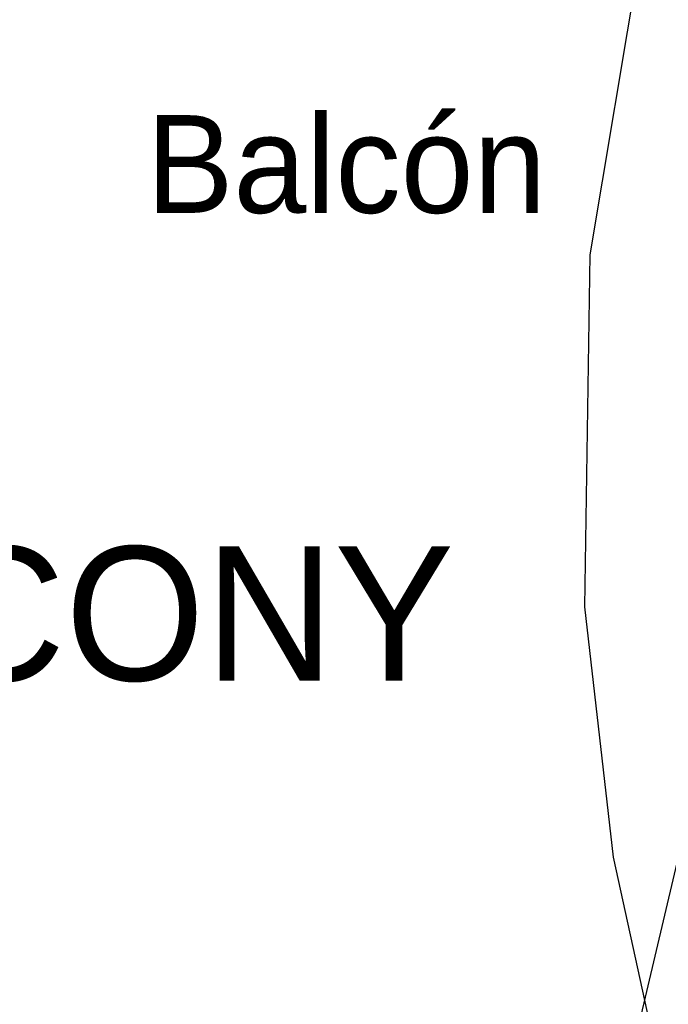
# Model space of a CAD drawing. Header units: feet. Extents: x -79 to 198, y -22 to 181.
# Tile 137 of 256: x 122 to 130, y 60 to 72. Entities that reach past the tile are written whole.
import ezdxf
from ezdxf.enums import TextEntityAlignment as Align

# ---------------------------------------------------------------- set-up
doc = ezdxf.new("R2010")
doc.units = ezdxf.units.FT
for name, color, linetype in [('A-AREA-UNIDAD', 30, 'CONTINUOUS'), ('A-LINEA', 7, 'CONTINUOUS'), ('A-NOMBRE-ESPACIO', 2, 'CONTINUOUS'), ('A-TEXTO-PDF', 3, 'CONTINUOUS')]:
    doc.layers.add(name, color=color, linetype=linetype)

msp = doc.modelspace()

# ---------------------------------------------------------------- linework, layer by layer
at = {"layer": 'A-AREA-UNIDAD'}
msp.add_lwpolyline([(106.912, 44.2844), (118.752, 41.44), (119.808, 41.4044), (119.84, 40.32), (119.392, 38.56), (125.872, 37.0489), (126.032, 36.8), (128.192, 40.8), (129.792, 45.4933), (130.48, 49.2444), (130.64, 53.8844), (130.32, 57.0844), (129.28, 61.8489), (128.928, 64.9244), (128.992, 69.2444), (129.6, 72.8889), (128.8, 72.8889), (118.048, 75.4133), (118, 75.6444), (117.472, 75.7689), (116.24, 75.68), (104.08, 78.5244)], dxfattribs=at)
at = {"layer": 'A-LINEA'}
msp.add_line((135.4452, 84.7844), (129.565, 59.6938), dxfattribs=at)

# ---------------------------------------------------------------- texts
at = {"layer": 'A-NOMBRE-ESPACIO'}
msp.add_text('Balcón', height=1.2, dxfattribs=at).set_placement((126, 69.76), align=Align.CENTER)
at = {"layer": 'A-TEXTO-PDF'}
msp.add_text('BALCONY', height=1.646, dxfattribs=at).set_placement((122.0631, 64.0185), align=Align.CENTER)

doc.saveas('drawing.dxf')
